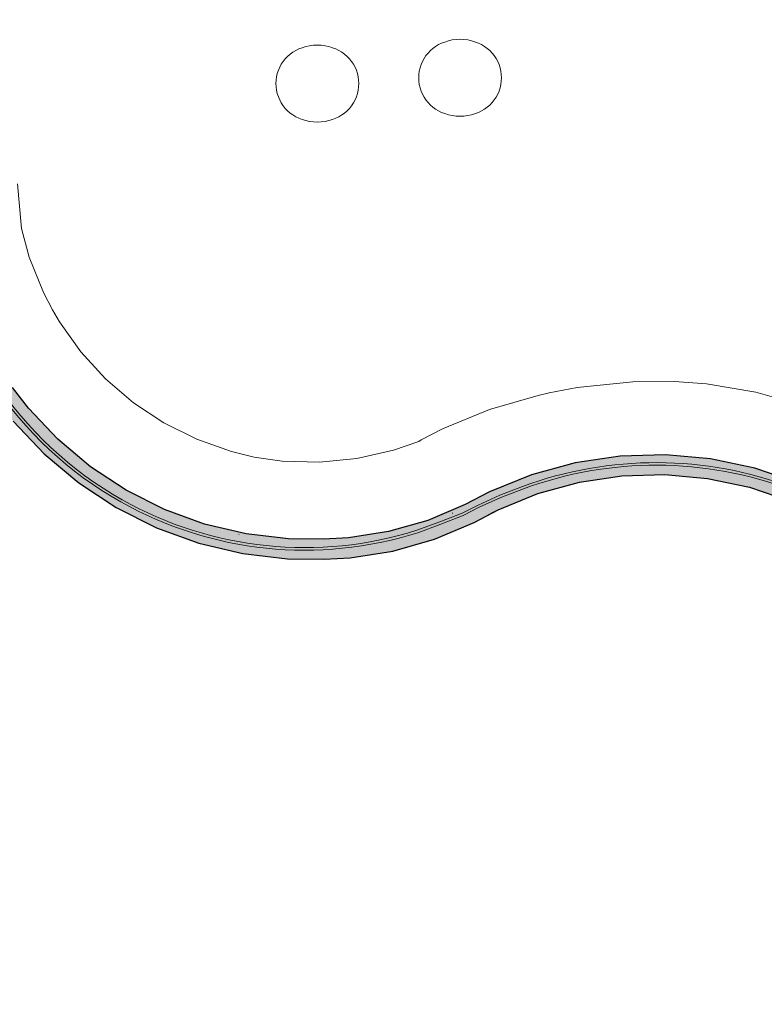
# Model space of a CAD drawing. Extents: x -6068 to 35118, y -17738 to 67348.
# Tile 113 of 243: x 1557 to 2142, y -2739 to -1966. Entities that reach past the tile are written whole.
import ezdxf

# ---------------------------------------------------------------- set-up
doc = ezdxf.new("R2010")
doc.units = 0
doc.header["$LTSCALE"] = 15
doc.linetypes.add('Continua', pattern=[0])
doc.linetypes.add('Cui_CONTINU', pattern=[0])
for name, color, linetype in [('EDL_EXTERIEUR', 9, 'Cui_CONTINU'), ('EDL_RDJ murs & cloisons', 5, 'CONTINUOUS'), ('PIS-fond de plan', 7, 'Cui_CONTINU')]:
    doc.layers.add(name, color=color, linetype=linetype)
doc.layers.add('Enveloppe (vert.) Courbe - NIVEAUX - Style par défaut', color=7, linetype='Continua', lineweight=0, true_color=0x000000)
doc.layers.add('Garde-corps - Traverse - NIVEAUX - Style par défaut', color=7, linetype='Continua', lineweight=0, true_color=0x000000)

# ---------------------------------------------------------------- blocks, each defined once
blk = doc.blocks.new('EDL_RDJ plan_2025 10 17')
at = {"layer": 'EDL_RDJ murs & cloisons', "linetype": 'Continuous', "ltscale": 0.08}
h = blk.add_hatch(color=9, dxfattribs=at)
h.dxf.hatch_style = 1
h.paths.add_polyline_path([(2825.24, -2431.33), (2825.15, -2445.93), (2915.83, -2446.46), (2914.48, -2469.57), (2908.65, -2502.66), (2899.01, -2534.84), (2885.7, -2565.69), (2868.91, -2594.78), (2848.99, -2621.54), (2825.79, -2646.17), (2800.05, -2667.76), (2771.98, -2686.23), (2763.51, -2690.93), (2744.67, -2699.85), (2712.09, -2711.71), (2678.37, -2719.7), (2643.94, -2723.73), (2609.28, -2723.73), (2574.85, -2719.7), (2541.12, -2711.71), (2509.77, -2700.38), (2500.41, -2695.64), (2470.99, -2677.9), (2443.79, -2656.93), (2419.16, -2632.99), (2397.41, -2606.4), (2385.92, -2589.38), (2368.9, -2558.6), (2355.45, -2526.11), (2347.6, -2500.12), (2340.54, -2484.11), (2333.49, -2468.1), (2324.6, -2453.04), (2315.71, -2437.99), (2294.49, -2410.19), (2270.13, -2385.1), (2242.98, -2363.07), (2213.41, -2344.4), (2184.47, -2330.44), (2148.51, -2318.12), (2113.72, -2310.8), (2078.31, -2307.64), (2042.77, -2308.7), (2007.61, -2313.95), (1973.31, -2323.32), (1940.36, -2336.68), (1921.24, -2346.78), (1906.54, -2353), (1891.84, -2359.22), (1861.12, -2367.96), (1829.56, -2372.86), (1810.12, -2373.93), (1782.63, -2373.64), (1749.34, -2369.75), (1716.72, -2362.02), (1685.22, -2350.55), (1655.26, -2335.51), (1627.25, -2317.09), (1601.57, -2295.54), (1578.57, -2271.16), (1565.96, -2255), (1561.05, -2247.77), (1543.9, -2218.06), (1530.32, -2186.57), (1520.48, -2153.71), (1514.52, -2119.92), (1512.7, -2095.89), (1510.57, -2034.21), (1510.75, -1930.91), (1510.94, -1827.61), (1495.62, -1827.8), (1495.27, -2034.18), (1495.27, -2034.74), (1495.25, -2042.7), (1497.11, -2096.43), (1499.03, -2121.74), (1505.3, -2157.3), (1515.66, -2191.9), (1529.96, -2225.06), (1548.44, -2257.07), (1566.62, -2281.18), (1590.87, -2306.89), (1617.94, -2329.6), (1647.46, -2349.02), (1679.04, -2364.88), (1712.25, -2376.96), (1746.63, -2385.11), (1781.73, -2389.21), (1810.56, -2389.52), (1831, -2388.4), (1864.46, -2383.2), (1897.02, -2373.94), (1928.2, -2360.74), (1947.07, -2350.76), (1978.31, -2338.1), (2010.82, -2329.21), (2044.16, -2324.23), (2077.85, -2323.24), (2111.42, -2326.23), (2144.4, -2333.17), (2176.36, -2343.97), (2205.88, -2358.06), (2233.88, -2375.74), (2259.6, -2396.61), (2282.67, -2420.38), (2302.77, -2446.7), (2319.61, -2475.22), (2332.92, -2505.42), (2340.72, -2531.27), (2354.85, -2565.37), (2372.71, -2597.68), (2379.46, -2608), (2384.95, -2615.45), (2407.81, -2643.4), (2433.71, -2668.57), (2462.3, -2690.62), (2493.22, -2709.26), (2500.55, -2712.97), (2503.89, -2714.17), (2536.82, -2726.08), (2572.25, -2734.47), (2608.41, -2738.7), (2644.81, -2738.7), (2680.97, -2734.47), (2716.4, -2726.08), (2750.61, -2713.63), (2770.4, -2704.25), (2778.84, -2699.64), (2809.01, -2679.8), (2836.08, -2657.08), (2848.21, -2644.23), (2860.34, -2631.37), (2881.44, -2603.03), (2899.11, -2572.42), (2913.11, -2539.97), (2923.24, -2506.11), (2929.38, -2471.31), (2930.78, -2447.29), (3039.62, -2450.43), (3040.05, -2435.44), (2937.68, -2432.48), (2931.4, -2432.3), (2916.4, -2431.86), (2887.54, -2431.7)])
at = {"layer": 'EDL_EXTERIEUR', "color": 7, "linetype": 'Continua', "lineweight": 13, "ltscale": 0.1}
for p, q in [((1900.32, -1985.97), (1902.72, -1984.83)), ((1902.72, -1984.83), (1905.21, -1983.91)), ((1905.21, -1983.91), (1908.12, -1982.98)), ((1908.12, -1982.98), (1911.11, -1982.31)), ((1911.11, -1982.31), (1914.15, -1981.91)), ((1914.15, -1981.91), (1917.21, -1981.77)), ((1917.21, -1981.77), (1920.27, -1981.91)), ((1920.27, -1981.91), (1923.3, -1982.31)), ((1923.3, -1982.31), (1926.29, -1982.98)), ((1926.29, -1982.98), (1929.21, -1983.91)), ((1929.21, -1983.91), (1931.7, -1984.83)), ((1931.7, -1984.83), (1934.09, -1985.97)), ((1783.91, -1993.41), (1786.06, -1991.85)), ((1786.06, -1991.85), (1788.34, -1990.5)), ((1788.34, -1990.5), (1790.74, -1989.36)), ((1790.74, -1989.36), (1793.23, -1988.44)), ((1793.23, -1988.44), (1796.14, -1987.51)), ((1796.14, -1987.51), (1799.13, -1986.84)), ((1799.13, -1986.84), (1802.17, -1986.44)), ((1802.17, -1986.44), (1805.23, -1986.31)), ((1805.23, -1986.31), (1808.29, -1986.44)), ((1808.29, -1986.44), (1811.32, -1986.84)), ((1811.32, -1986.84), (1814.31, -1987.51)), ((1814.31, -1987.51), (1817.23, -1988.44)), ((1817.23, -1988.44), (1819.72, -1989.36)), ((1819.72, -1989.36), (1822.11, -1990.5)), ((1822.11, -1990.5), (1824.39, -1991.85)), ((1824.39, -1991.85), (1826.55, -1993.41)), ((1890.39, -1994.59), (1892.04, -1992.52)), ((1892.04, -1992.52), (1893.88, -1990.61)), ((1893.88, -1990.61), (1895.89, -1988.87)), ((1895.89, -1988.87), (1898.04, -1987.32)), ((1898.04, -1987.32), (1900.32, -1985.97)), ((1934.09, -1985.97), (1936.37, -1987.32)), ((1936.37, -1987.32), (1938.53, -1988.87)), ((1938.53, -1988.87), (1940.53, -1990.61)), ((1940.53, -1990.61), (1942.37, -1992.52)), ((1942.37, -1992.52), (1944.03, -1994.59)), ((1776.94, -2001.34), (1778.41, -1999.13)), ((1778.41, -1999.13), (1780.07, -1997.06)), ((1780.07, -1997.06), (1781.9, -1995.14)), ((1781.9, -1995.14), (1783.91, -1993.41)), ((1826.55, -1993.41), (1828.55, -1995.14)), ((1828.55, -1995.14), (1830.39, -1997.06)), ((1830.39, -1997.06), (1832.05, -1999.13)), ((1832.05, -1999.13), (1833.52, -2001.34)), ((1886.61, -2001.57), (1887.66, -1999.14)), ((1887.66, -1999.14), (1888.92, -1996.8)), ((1888.92, -1996.8), (1890.39, -1994.59)), ((1944.03, -1994.59), (1945.49, -1996.8)), ((1945.49, -1996.8), (1946.76, -1999.14)), ((1946.76, -1999.14), (1947.8, -2001.57)), ((1773.81, -2008.63), (1774.63, -2006.11)), ((1774.63, -2006.11), (1775.68, -2003.67)), ((1775.68, -2003.67), (1776.94, -2001.34)), ((1833.52, -2001.34), (1834.78, -2003.67)), ((1834.78, -2003.67), (1835.82, -2006.11)), ((1835.82, -2006.11), (1836.65, -2008.63)), ((1884.84, -2009.31), (1885.2, -2006.68)), ((1885.2, -2006.68), (1885.79, -2004.1)), ((1885.79, -2004.1), (1886.61, -2001.57)), ((1947.8, -2001.57), (1948.63, -2004.1)), ((1948.63, -2004.1), (1949.22, -2006.68)), ((1949.22, -2006.68), (1949.58, -2009.31)), ((1772.74, -2016.5), (1772.86, -2013.85)), ((1772.86, -2013.85), (1773.22, -2011.22)), ((1773.22, -2011.22), (1773.81, -2008.63)), ((1836.65, -2008.63), (1837.24, -2011.22)), ((1837.24, -2011.22), (1837.6, -2013.85)), ((1837.6, -2013.85), (1837.72, -2016.5)), ((1884.72, -2011.96), (1884.84, -2009.31)), ((1884.84, -2014.61), (1884.72, -2011.96)), ((1885.2, -2017.24), (1884.84, -2014.61)), ((1949.58, -2014.61), (1949.22, -2017.24)), ((1949.58, -2009.31), (1949.7, -2011.96)), ((1949.7, -2011.96), (1949.58, -2014.61)), ((1772.86, -2019.15), (1772.74, -2016.5)), ((1773.22, -2021.78), (1772.86, -2019.15)), ((1773.81, -2024.36), (1773.22, -2021.78)), ((1837.24, -2021.78), (1836.65, -2024.36)), ((1837.6, -2019.15), (1837.24, -2021.78)), ((1837.72, -2016.5), (1837.6, -2019.15)), ((1885.79, -2019.83), (1885.2, -2017.24)), ((1886.61, -2022.35), (1885.79, -2019.83)), ((1887.66, -2024.79), (1886.61, -2022.35)), ((1947.8, -2022.35), (1946.76, -2024.79)), ((1948.63, -2019.83), (1947.8, -2022.35)), ((1949.22, -2017.24), (1948.63, -2019.83)), ((1774.63, -2026.88), (1773.81, -2024.36)), ((1775.68, -2029.32), (1774.63, -2026.88)), ((1776.94, -2031.65), (1775.68, -2029.32)), ((1834.78, -2029.32), (1833.52, -2031.65)), ((1835.82, -2026.88), (1834.78, -2029.32)), ((1836.65, -2024.36), (1835.82, -2026.88)), ((1888.92, -2027.12), (1887.66, -2024.79)), ((1890.39, -2029.33), (1888.92, -2027.12)), ((1892.04, -2031.4), (1890.39, -2029.33)), ((1944.03, -2029.33), (1942.37, -2031.4)), ((1945.49, -2027.12), (1944.03, -2029.33)), ((1946.76, -2024.79), (1945.49, -2027.12)), ((1778.41, -2033.87), (1776.94, -2031.65)), ((1780.07, -2035.94), (1778.41, -2033.87)), ((1781.9, -2037.85), (1780.07, -2035.94)), ((1783.91, -2039.59), (1781.9, -2037.85)), ((1828.55, -2037.85), (1826.55, -2039.59)), ((1830.39, -2035.94), (1828.55, -2037.85)), ((1832.05, -2033.87), (1830.39, -2035.94)), ((1833.52, -2031.65), (1832.05, -2033.87)), ((1893.88, -2033.31), (1892.04, -2031.4)), ((1895.89, -2035.05), (1893.88, -2033.31)), ((1898.04, -2036.6), (1895.89, -2035.05)), ((1900.32, -2037.96), (1898.04, -2036.6)), ((1902.72, -2039.1), (1900.32, -2037.96)), ((1934.09, -2037.96), (1931.7, -2039.1)), ((1936.37, -2036.6), (1934.09, -2037.96)), ((1938.53, -2035.05), (1936.37, -2036.6)), ((1940.53, -2033.31), (1938.53, -2035.05)), ((1942.37, -2031.4), (1940.53, -2033.31)), ((1786.06, -2041.14), (1783.91, -2039.59)), ((1788.34, -2042.49), (1786.06, -2041.14)), ((1790.74, -2043.63), (1788.34, -2042.49)), ((1793.23, -2044.55), (1790.74, -2043.63)), ((1796.14, -2045.48), (1793.23, -2044.55)), ((1799.13, -2046.15), (1796.14, -2045.48)), ((1802.17, -2046.55), (1799.13, -2046.15)), ((1805.23, -2046.69), (1802.17, -2046.55)), ((1808.29, -2046.55), (1805.23, -2046.69)), ((1811.32, -2046.15), (1808.29, -2046.55)), ((1814.31, -2045.48), (1811.32, -2046.15)), ((1817.23, -2044.55), (1814.31, -2045.48)), ((1819.72, -2043.63), (1817.23, -2044.55)), ((1822.11, -2042.49), (1819.72, -2043.63)), ((1824.39, -2041.14), (1822.11, -2042.49)), ((1826.55, -2039.59), (1824.39, -2041.14)), ((1905.21, -2040.02), (1902.72, -2039.1)), ((1908.12, -2040.95), (1905.21, -2040.02)), ((1911.11, -2041.61), (1908.12, -2040.95)), ((1914.15, -2042.02), (1911.11, -2041.61)), ((1917.21, -2042.15), (1914.15, -2042.02)), ((1920.27, -2042.02), (1917.21, -2042.15)), ((1923.3, -2041.61), (1920.27, -2042.02)), ((1926.29, -2040.95), (1923.3, -2041.61)), ((1929.21, -2040.02), (1926.29, -2040.95)), ((1931.7, -2039.1), (1929.21, -2040.02))]:
    blk.add_line(p, q, dxfattribs=at)
at = {"layer": 'EDL_RDJ murs & cloisons', "linetype": 'Continuous', "ltscale": 0.08}
for points in [[(2184.47, -2330.44), (2148.51, -2318.12), (2113.72, -2310.8), (2078.31, -2307.64), (2042.77, -2308.7), (2007.61, -2313.95), (1973.31, -2323.32), (1940.36, -2336.68), (1921.24, -2346.78), (1906.54, -2353), (1891.84, -2359.22), (1861.12, -2367.96), (1829.56, -2372.86), (1810.12, -2373.93), (1782.63, -2373.64), (1749.34, -2369.75), (1716.72, -2362.02), (1685.22, -2350.55), (1655.26, -2335.51), (1627.25, -2317.09), (1601.57, -2295.54), (1578.57, -2271.16), (1565.96, -2255)], [(1566.62, -2281.18), (1590.87, -2306.89), (1617.94, -2329.6), (1647.46, -2349.02), (1679.04, -2364.88), (1712.25, -2376.96), (1746.63, -2385.11), (1781.73, -2389.21), (1810.56, -2389.52), (1831, -2388.4), (1864.46, -2383.2), (1897.02, -2373.94), (1928.2, -2360.74), (1947.07, -2350.76), (1978.31, -2338.1), (2010.82, -2329.21), (2044.16, -2324.23), (2077.85, -2323.24), (2111.42, -2326.23), (2144.4, -2333.17), (2176.36, -2343.97)]]:
    blk.add_lwpolyline(points, dxfattribs=at)
at = {"layer": 'Enveloppe (vert.) Courbe - NIVEAUX - Style par défaut', "color": 18, "linetype": 'Continua', "lineweight": 20, "ltscale": 0.1, "true_color": 0x000000}
for p, q in [((1572.7, -2127.32), (1569.83, -2095.03)), ((1573.1, -2130.24), (1572.7, -2127.32)), ((1579.19, -2152.79), (1573.1, -2130.24)), ((1590.31, -2180.26), (1579.19, -2152.79)), ((1597.47, -2193.95), (1590.31, -2180.26)), ((1602.98, -2203.33), (1597.47, -2193.95)), ((1619.61, -2226.81), (1602.98, -2203.33)), ((1638.99, -2248.07), (1619.61, -2226.81)), ((1578.57, -2271.16), (1565.96, -2255)), ((1660.84, -2266.79), (1638.99, -2248.07)), ((2009.06, -2254.99), (1987.07, -2259.17)), ((2052.67, -2250.56), (2009.06, -2254.99)), ((2085.41, -2250.16), (2052.67, -2250.56)), ((2110.57, -2252.07), (2085.41, -2250.16)), ((2149.4, -2258.66), (2110.57, -2252.07)), ((1978.58, -2261.1), (1940.29, -2272.13)), ((1987.07, -2259.17), (1978.58, -2261.1)), ((2187.25, -2269.57), (2149.4, -2258.66)), ((1684.83, -2282.69), (1660.84, -2266.79)), ((1601.57, -2295.54), (1578.57, -2271.16)), ((1940.29, -2272.13), (1903.48, -2287.38)), ((1566.62, -2281.18), (1590.87, -2306.89)), ((1710.58, -2295.51), (1684.83, -2282.69)), ((1903.48, -2287.38), (1886.61, -2296.06)), ((1627.25, -2317.09), (1601.57, -2295.54)), ((1737.72, -2305.07), (1710.58, -2295.51)), ((1884.77, -2297.15), (1864.99, -2304.15)), ((1886.61, -2296.06), (1884.77, -2297.15)), ((1590.87, -2306.89), (1617.94, -2329.6)), ((1755.62, -2309.41), (1737.72, -2305.07)), ((1864.99, -2304.15), (1836.26, -2310.7)), ((2042.77, -2308.7), (2007.61, -2313.95)), ((2078.31, -2307.64), (2042.77, -2308.7)), ((2113.72, -2310.8), (2078.31, -2307.64)), ((1777.48, -2312.59), (1755.62, -2309.41)), ((1806.93, -2313.53), (1777.48, -2312.59)), ((1836.26, -2310.7), (1806.93, -2313.53)), ((2007.61, -2313.95), (1973.31, -2323.32)), ((2148.51, -2318.12), (2113.72, -2310.8)), ((1655.26, -2335.51), (1627.25, -2317.09)), ((1973.31, -2323.32), (1940.36, -2336.68)), ((2010.82, -2329.21), (2044.16, -2324.23)), ((2044.16, -2324.23), (2077.85, -2323.24)), ((2077.85, -2323.24), (2111.42, -2326.23)), ((2182.19, -2329.51), (2148.51, -2318.12)), ((1617.94, -2329.6), (1647.46, -2349.02)), ((1978.31, -2338.1), (2010.82, -2329.21)), ((2111.42, -2326.23), (2144.4, -2333.17)), ((1685.22, -2350.55), (1655.26, -2335.51)), ((1936.26, -2338.67), (1921.24, -2346.78)), ((1940.36, -2336.68), (1936.26, -2338.67)), ((1947.07, -2350.76), (1978.31, -2338.1)), ((2144.4, -2333.17), (2176.36, -2343.97)), ((1921.24, -2346.78), (1891.84, -2359.22)), ((1647.46, -2349.02), (1679.04, -2364.88)), ((1716.72, -2362.02), (1685.22, -2350.55)), ((1910.97, -2353.56), (1911.46, -2353.35)), ((1928.2, -2360.74), (1943.18, -2352.65)), ((1943.18, -2352.65), (1947.07, -2350.76)), ((1749.34, -2369.75), (1716.72, -2362.02)), ((1891.84, -2359.22), (1861.12, -2367.96)), ((1897.02, -2373.94), (1928.2, -2360.74)), ((1679.04, -2364.88), (1712.25, -2376.96)), ((1743.55, -2370.22), (1743.77, -2370.27)), ((1782.63, -2373.64), (1749.34, -2369.75)), ((1861.12, -2367.96), (1829.56, -2372.86)), ((1712.25, -2376.96), (1746.63, -2385.11)), ((1810.12, -2373.93), (1782.63, -2373.64)), ((1829.56, -2372.86), (1810.12, -2373.93)), ((1864.46, -2383.2), (1897.02, -2373.94)), ((1746.63, -2385.11), (1781.73, -2389.21)), ((1831, -2388.4), (1864.46, -2383.2)), ((1781.73, -2389.21), (1810.56, -2389.52)), ((1810.56, -2389.52), (1831, -2388.4))]:
    blk.add_line(p, q, dxfattribs=at)
at = {"layer": 'Garde-corps - Traverse - NIVEAUX - Style par défaut', "color": 18, "linetype": 'Continua', "lineweight": 13, "ltscale": 0.1, "true_color": 0x000000}
for p, q in [((1948.49, -2339.35), (1931.45, -2347.07)), ((1966.3, -2332.47), (1948.49, -2339.35)), ((1967, -2334.34), (1949.26, -2341.2)), ((1931.45, -2347.07), (1918.72, -2353.46)), ((1949.26, -2341.2), (1932.31, -2348.87)), ((1918.72, -2353.46), (1901.3, -2360.14)), ((1919.53, -2355.29), (1902.01, -2362.01)), ((1932.31, -2348.87), (1919.53, -2355.29)), ((1901.3, -2360.14), (1883.3, -2366.9)), ((1902.01, -2362.01), (1883.96, -2368.8))]:
    blk.add_line(p, q, dxfattribs=at)
for centre, radius, start, end in [((1793.41, -2091.01), 290.85, 185.99921, 240.70498), ((1793.41, -2091.01), 288.85, 186.01485, 240.70535), ((2070.93, -2616.69), 302.87, 69.34123, 110.21072), ((2070.93, -2616.69), 300.87, 69.34272, 110.20768), ((1795.29, -2088.89), 293.61, 240.5887, 287.57786), ((1795.29, -2088.89), 291.61, 240.58829, 287.56761)]:
    blk.add_arc(centre, radius, start, end, dxfattribs=at)

msp = doc.modelspace()

# ---------------------------------------------------------------- block references
at = {"layer": 'PIS-fond de plan'}
msp.add_blockref('EDL_RDJ plan_2025 10 17', (-14.33, 0), dxfattribs=at)

doc.saveas('drawing.dxf')
